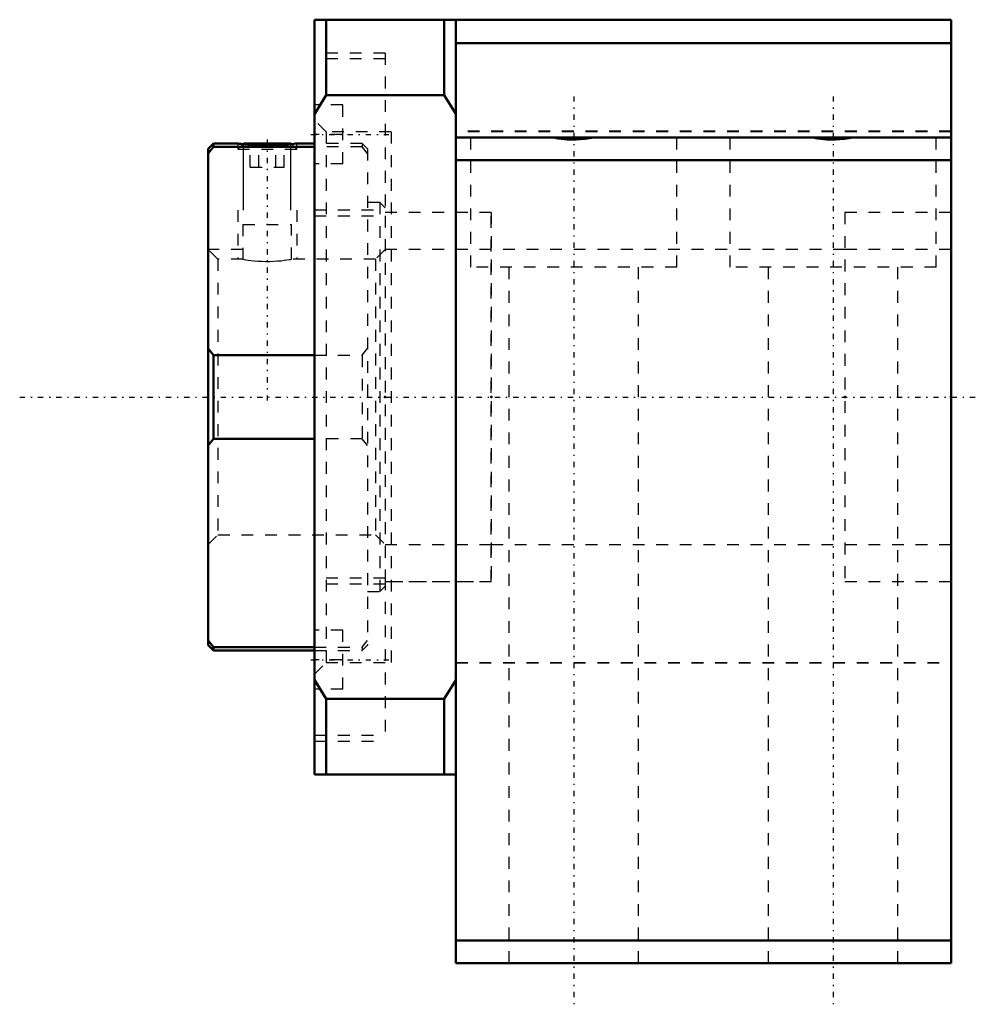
# Model space of a CAD drawing. Header units: millimetres. Extents: x -37 to 44.4, y -51.5 to 32.
import ezdxf

# ---------------------------------------------------------------- set-up
doc = ezdxf.new("R2010")
doc.units = ezdxf.units.MM
doc.linetypes.add('Center', pattern=[1.5, 0.45, -0.5, 0.05, -0.5])
doc.linetypes.add('Dashed', pattern=[2, 1, -1])
for name, color, linetype, lineweight in [('2d ConnectionPoints', 7, 'Continuous', 50), ('AM_0', 7, 'Continuous', 50), ('AM_5', 3, 'Continuous', 25), ('AM_7', 7, 'Center', 25), ('AM_9', 6, 'Dashed', 25)]:
    doc.layers.add(name, color=color, linetype=linetype, lineweight=lineweight)

# ---------------------------------------------------------------- blocks, each defined once
blk = doc.blocks.new('1_RN_25_0_in_BK25Yes_2')
at = {"layer": 'AM_0'}
for p, q in [((-20.55, 21.5), (-21, 21.05)), ((-20.55, 21.206), (-21, 20.646)), ((-21, 21.05), (-21, -21.05)), ((-18.5, 21.5), (-20.55, 21.5)), ((-20.55, 21.5), (-20.55, 21.206)), ((-12, 21.206), (-20.55, 21.206)), ((-18.01, 21.5), (-18.056, 21.453)), ((-18.01, 21.5), (-13.991, 21.5)), ((-13.944, 21.453), (-13.991, 21.5)), ((-12, 21.5), (-13.5, 21.5)), ((-21, 4.102), (-20.55, 3.543)), ((-20.55, 3.543), (-12, 3.543)), ((-20.55, 3.543), (-20.55, -3.543)), ((-20.55, -3.543), (-21, -4.102)), ((-12, -3.543), (-20.55, -3.543)), ((-21, -20.646), (-20.55, -21.206)), ((-21, -21.05), (-20.55, -21.5)), ((-20.55, -21.206), (-20.55, -21.5)), ((-20.55, -21.206), (-12, -21.206)), ((-20.55, -21.5), (-12, -21.5))]:
    blk.add_line(p, q, dxfattribs=at)
blk.add_lwpolyline([(-18.5, 21.5), (-18.466, 21.496), (-18.36, 21.484), (-18.192, 21.466), (-17.957, 21.444), (-17.673, 21.42), (-17.333, 21.396), (-16.963, 21.376), (-16.555, 21.361), (-16.145, 21.355), (-15.719, 21.356), (-15.314, 21.365), (-14.917, 21.382), (-14.561, 21.403), (-14.236, 21.427), (-13.967, 21.451), (-13.749, 21.473), (-13.6, 21.489), (-13.516, 21.498), (-13.5, 21.5)], dxfattribs=at)
at = {"layer": 'AM_5'}
for p, q in [((-18.01, 15.844), (-18.01, 21.5)), ((-13.991, 15.844), (-13.991, 21.5))]:
    blk.add_line(p, q, dxfattribs=at)
at = {"layer": 'AM_5', "linetype": 'Dashed'}
for p, q in [((-18.5, 15.844), (-18.5, 11.688)), ((-13.5, 15.844), (-13.5, 11.688)), ((-18.067, 12.5), (-21, 12.5))]:
    blk.add_line(p, q, dxfattribs=at)
at = {"layer": 'AM_7'}
blk.add_line((-16, 21.843), (-16, -0.792), dxfattribs=at)
at = {"layer": 'AM_9'}
for p, q in [((-18.5, 21.5), (-18.5, 21.009)), ((-18.056, 21.453), (-18.5, 21.009)), ((-18.5, 21.009), (-13.5, 21.009)), ((-17.443, 19.5), (-17.443, 21.5)), ((-16.722, 19.5), (-16.722, 21.5)), ((-15.278, 19.5), (-15.278, 21.5)), ((-14.557, 19.5), (-14.557, 21.5)), ((-13.5, 21.009), (-13.944, 21.453)), ((-13.5, 21.009), (-13.5, 21.5)), ((-7.95, 21.5), (-12, 21.5)), ((-7.95, 21.206), (-12, 21.206)), ((-7.5, 21.05), (-7.95, 21.5)), ((-7.95, 21.5), (-7.95, 21.206)), ((-7.5, 20.646), (-7.95, 21.206)), ((-7.5, 21.05), (-7.5, -21.05)), ((-17.443, 19.5), (-14.557, 19.5)), ((-6.45, 16.5), (-7.5, 16.5)), ((-6, 16.05), (-6.45, 16.5)), ((-6.45, 16.5), (-6.45, -16.5)), ((-6, 15.374), (-6, -15.374)), ((-18.067, 14.644), (-18.067, 11.688)), ((-18.067, 14.644), (-13.933, 14.644)), ((-13.933, 11.688), (-13.933, 14.644)), ((-20.188, 11.688), (-21, 12.5)), ((-6, 12.5), (-6.812, 11.688)), ((-18.067, 11.688), (-20.188, 11.688)), ((-20.188, 11.688), (-20.188, -11.688)), ((-6.812, 11.688), (-13.939, 11.688)), ((-6.812, 11.688), (-6.812, -11.688)), ((-12, 3.543), (-7.95, 3.543)), ((-7.95, 3.543), (-7.5, 4.102)), ((-7.95, 3.543), (-7.95, -3.543)), ((-7.95, -3.543), (-12, -3.543)), ((-7.5, -4.102), (-7.95, -3.543)), ((-21, -12.5), (-20.188, -11.688)), ((-20.188, -11.688), (-6.812, -11.688)), ((-6.812, -11.688), (-6, -12.5)), ((-7.5, -16.5), (-6.45, -16.5)), ((-6.45, -16.5), (-6, -16.05)), ((-7.95, -21.206), (-7.5, -20.646)), ((-12, -21.206), (-7.95, -21.206)), ((-12, -21.5), (-7.95, -21.5)), ((-7.95, -21.5), (-7.5, -21.05)), ((-7.95, -21.206), (-7.95, -21.5))]:
    blk.add_line(p, q, dxfattribs=at)
blk.add_lwpolyline([(-18.067, 11.688), (-18.039, 11.683), (-17.953, 11.668), (-17.815, 11.646), (-17.623, 11.618), (-17.39, 11.587), (-17.11, 11.557), (-16.805, 11.532), (-16.467, 11.513), (-16.128, 11.504), (-15.776, 11.506), (-15.444, 11.517), (-15.118, 11.538), (-14.824, 11.564), (-14.556, 11.594), (-14.331, 11.624), (-14.147, 11.652), (-14.021, 11.673), (-13.948, 11.685), (-13.933, 11.688)], dxfattribs=at)
blk = doc.blocks.new('2_BK_25collar_1_0_in_BK25Yes_2')
at = {"layer": 'AM_9'}
for p, q in [((3, 15.65), (-6, 15.65)), ((3, -15.65), (3, 15.65)), ((3, 12.5), (-6, 12.5)), ((-6, -12.5), (3, -12.5)), ((-6, -15.65), (3, -15.65))]:
    blk.add_line(p, q, dxfattribs=at)
blk = doc.blocks.new('3_BK_25collar_2_0_in_BK25Yes_2')
at = {"layer": 'AM_9'}
for p, q in [((33, 15.65), (33, -15.65)), ((42, 15.65), (33, 15.65)), ((42, 12.5), (33, 12.5)), ((33, -12.5), (42, -12.5)), ((33, -15.65), (42, -15.65))]:
    blk.add_line(p, q, dxfattribs=at)
blk = doc.blocks.new('4_BK_25_0_in_BK25Yes_2')
at = {"layer": 'AM_0'}
for p, q in [((-0.01, 32), (-12, 32)), ((-12, 32), (-12, -32)), ((-11, 32), (-11, 25.594)), ((-1, 32), (-1, 25.594)), ((0, -48), (0, 32)), ((42, 32), (0, 32)), ((42, -48), (42, 32)), ((42, 30), (0, 30)), ((-11, 25.594), (-12, 23.992)), ((-1, 25.594), (-11, 25.594)), ((-0.01, 24.009), (-1, 25.594)), ((-0.01, -24.009), (-0.01, 24.009)), ((42, 22), (0, 22)), ((42, 20.08), (0, 20.08)), ((-12, -23.992), (-11, -25.594)), ((-1, -25.594), (-0.01, -24.009)), ((-11, -25.594), (-11, -32)), ((-11, -25.594), (-1, -25.594)), ((-1, -25.594), (-1, -32)), ((-0.01, -32), (-12, -32)), ((42, -46.08), (0, -46.08)), ((42, -48), (0, -48))]:
    blk.add_line(p, q, dxfattribs=at)
for points in [[(11.716, 22), (10.962, 21.883), (10.2, 21.832), (9.437, 21.848), (8.678, 21.93), (8.284, 22)], [(33.716, 22), (32.962, 21.883), (32.2, 21.832), (31.437, 21.848), (30.678, 21.93), (30.284, 22)]]:
    blk.add_lwpolyline(points, dxfattribs=at)
at = {"layer": 'AM_7'}
for p, q in [((10, 25.5), (10, -51.5)), ((32, 25.5), (32, -51.5)), ((-12.3, 22.274), (-5.7, 22.274)), ((-37, 0), (44.4, 0)), ((-12.3, -22.274), (-5.7, -22.274))]:
    blk.add_line(p, q, dxfattribs=at)
at = {"layer": 'AM_9'}
for p, q in [((-6, 29.174), (-12, 29.174)), ((-6, 28.674), (-12, 28.674)), ((-6, 29.174), (-6, 15.374)), ((-9.6, 24.774), (-12, 24.774)), ((-9.6, 19.774), (-9.6, 24.774)), ((-11, 22.5), (-12, 23.5)), ((42, 22.55), (0, 22.55)), ((-9.6, 22.274), (-12, 22.274)), ((-5.5, 22.5), (-11, 22.5)), ((-11, 22.5), (-11, -22.5)), ((-5.5, 22.5), (-5.5, -22.5)), ((42, 22.5), (0, 22.5)), ((1.25, 22), (1.25, 11)), ((18.75, 11), (18.75, 22)), ((23.25, 22), (23.25, 11)), ((40.75, 11), (40.75, 22)), ((-9.6, 19.774), (-12, 19.774)), ((-12, 15.874), (-6, 15.874)), ((-12, 15.374), (-6, 15.374)), ((3, 15.65), (-5.5, 15.65)), ((3, 15.65), (3, -15.65)), ((42, 15.65), (33, 15.65)), ((33, 15.65), (33, -15.65)), ((33, 12.5), (3, 12.5)), ((18.75, 11), (1.25, 11)), ((4.5, 11), (4.5, -48)), ((15.5, -48), (15.5, 11)), ((40.75, 11), (23.25, 11)), ((26.5, 11), (26.5, -48)), ((37.5, -48), (37.5, 11)), ((3, -12.5), (33, -12.5)), ((-6, -15.374), (-12, -15.374)), ((-6, -15.374), (-6, -29.174)), ((-5.5, -15.65), (3, -15.65)), ((33, -15.65), (42, -15.65)), ((-6, -15.874), (-12, -15.874)), ((-9.6, -19.774), (-12, -19.774)), ((-9.6, -24.774), (-9.6, -19.774)), ((-9.6, -22.274), (-12, -22.274)), ((-12, -23.5), (-11, -22.5)), ((-11, -22.5), (-5.5, -22.5)), ((0, -22.5), (42, -22.5)), ((0, -22.55), (42, -22.55)), ((-9.6, -24.774), (-12, -24.774)), ((-12, -28.674), (-6, -28.674)), ((-12, -29.174), (-6, -29.174))]:
    blk.add_line(p, q, dxfattribs=at)

msp = doc.modelspace()

# ---------------------------------------------------------------- linework, layer by layer
at = {"layer": '2d ConnectionPoints'}
for p in [(-6, 0), (0, 0), (3, 0), (3, 0), (33, 0), (33, 0), (42, 0)]:
    msp.add_point(p, dxfattribs=at)

# ---------------------------------------------------------------- block references
for name in ['4_BK_25_0_in_BK25Yes_2', '1_RN_25_0_in_BK25Yes_2', '2_BK_25collar_1_0_in_BK25Yes_2', '3_BK_25collar_2_0_in_BK25Yes_2']:
    msp.add_blockref(name, (0, 0))

doc.saveas('drawing.dxf')
